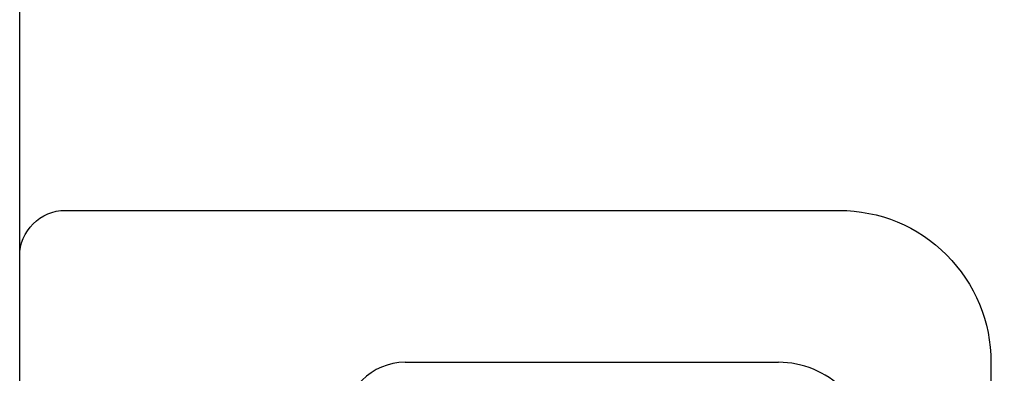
# Model space of a CAD drawing. Header units: millimetres. Extents: x 6161 to 8965, y -9035 to -5431.
# Tile 247 of 256: x 6765 to 6797, y -6033 to -6021. Entities that reach past the tile are written whole.
import ezdxf

# ---------------------------------------------------------------- set-up
doc = ezdxf.new("R2010")
doc.units = ezdxf.units.MM
doc.layers.add('Wyposazenie Wew - Urzadzenia Sanitarne', color=6, linetype='Continuous')
doc.layers.add('Ściany', color=7, linetype='Continuous')

# ---------------------------------------------------------------- blocks, each defined once
blk = doc.blocks.new('ROCA DAMA_60x32')
blk.add_line((25, -12.7), (25, -25))
blk.add_lwpolyline([(-30, -1.5, -0.414214), (-28.5, 0), (28.5, 0, -0.414214), (30, -1.5), (30, -27, -0.414214), (25, -32), (-25, -32, -0.414214), (-30, -27), (-30, -1.5)], format="xyb")
for centre, radius, start, end in [((23, -12.7), 2, 0, 90), ((22, -25), 3, 270, 0)]:
    blk.add_arc(centre, radius, start, end)

msp = doc.modelspace()

# ---------------------------------------------------------------- linework, layer by layer
at = {"layer": 'Ściany'}
msp.add_lwpolyline([(6764.872, -6162.317), (6764.872, -5952.817), (6903.833, -5952.817), (6903.833, -5957.817), (6913.833, -5957.817), (6913.833, -5952.817), (7033.833, -5952.817), (7033.833, -6052.817), (6913.833, -6052.817), (6913.833, -6047.817), (6903.833, -6047.817), (6903.833, -6062.817)], dxfattribs=at)

# ---------------------------------------------------------------- block references
at = {"layer": 'Wyposazenie Wew - Urzadzenia Sanitarne', "rotation": 89.99999999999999}
msp.add_blockref('ROCA DAMA_60x32', (6764.872, -6057.567), dxfattribs=at)

doc.saveas('drawing.dxf')
